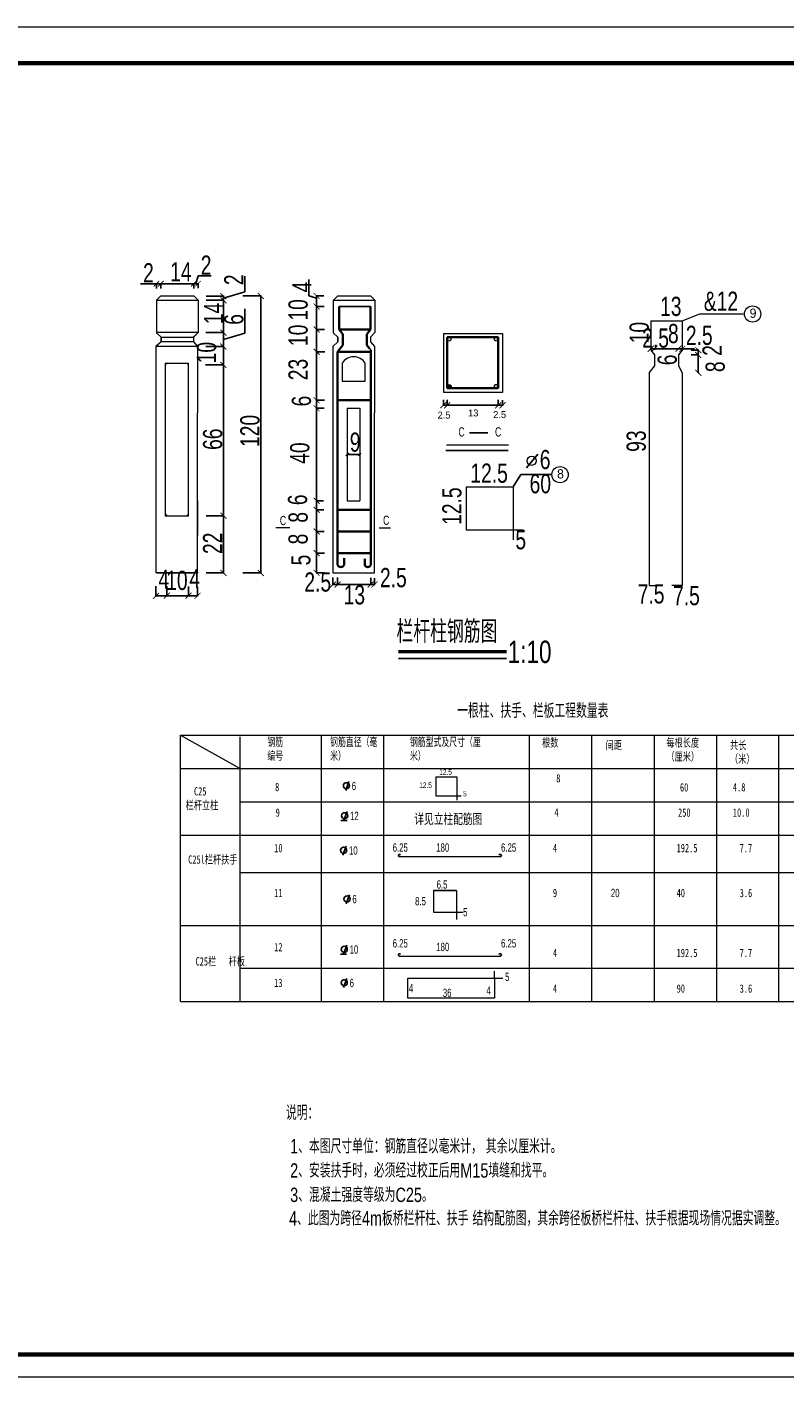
# Model space of a CAD drawing. Header units: inches. Extents: x 458935 to 468251, y 259207 to 260536.
# Tile 9 of 16: x 463485 to 464076, y 259207 to 260262. Entities that reach past the tile are written whole.
import ezdxf

# ---------------------------------------------------------------- set-up
doc = ezdxf.new("R2010")
doc.units = ezdxf.units.IN
doc.header["$MEASUREMENT"] = 0
doc.layers.get('0').update_dxf_attribs({"lineweight": 15})
doc.layers.add('BM1', color=7, linetype='Continuous', lineweight=15)
doc.layers.add('细实线', color=4, linetype='Continuous', lineweight=25)
doc.layers.add('LOCKUP', color=7, linetype='Continuous')
doc.layers.add('PUB_TEXT', color=7, linetype='Continuous')
doc.styles.add('HZTXT', font='hztxt_e.shx', dxfattribs={"width": 0.75, "bigfont": 'hztxt.shx'})
doc.styles.get("Standard").update_dxf_attribs({"font": 'hztxt_e.shx', "width": 0.7, "bigfont": 'hztxt.shx'})
doc.styles.add('样式 1', font='hztxt_e.shx', dxfattribs={"bigfont": 'hztxt.shx'})

# ---------------------------------------------------------------- blocks, each defined once
blk = doc.blocks.new('_ArchTick')
at = {"color": 0, "linetype": 'ByBlock', "const_width": 0.15}
blk.add_lwpolyline([(-0.5, -0.5), (0.5, 0.5)], dxfattribs=at)
blk = doc.blocks.new('123123')
at = {"layer": 'BM1', "linetype": 'Continuous'}
for p, q in [((0, 3000.3), (-4242.8, 3000.3)), ((-4242.8, 0), (0, 0))]:
    blk.add_line(p, q, dxfattribs=at)
at = {"layer": 'BM1', "color": 0, "linetype": 'Continuous', "const_width": 10}
blk.add_lwpolyline([(-4075, 50), (-4075, 2920), (-50, 2920), (-50, 50)], close=True, dxfattribs=at)
blk = doc.blocks.new('k')
at = {"layer": 'LOCKUP', "xscale": 0.9939999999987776, "yscale": 0.9940000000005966, "zscale": 0.9939999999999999}
blk.add_blockref('123123', (4217.4, 0), dxfattribs=at)

msp = doc.modelspace()

# ---------------------------------------------------------------- hatches: boundary and pattern name
at = {"lineweight": -3}
h = msp.add_hatch(color=256, dxfattribs=at)
h.paths.add_polyline_path([(463815.54, 260018.13, 0.85099036), (463812.646, 260018.599), (463812.646, 260017.661, 0.85099036)])
h.paths.add_polyline_path([(463852.362, 260018.12, 1), (463849.392, 260018.12, 1)])
h.paths.add_polyline_path([(463849.351, 259981.314, 1), (463852.321, 259981.314, 1)])
msp.add_hatch(color=256, dxfattribs=at).paths.add_polyline_path([(463812.743, 259981.176, 1), (463815.714, 259981.176, 1)])

# ---------------------------------------------------------------- linework, layer by layer
for p, q in [((463585.616, 260061.429), (463573.126, 260061.429)), ((463585.616, 260057.534), (463585.616, 260061.88)), ((463589.05, 260061.429), (463585.616, 260061.429)), ((463589.05, 260057.534), (463589.05, 260061.88)), ((463589.05, 260057.534), (463589.05, 260061.88)), ((463589.05, 260061.429), (463614.804, 260061.429)), ((463614.804, 260057.76), (463614.804, 260061.88)), ((463614.804, 260057.76), (463614.804, 260061.88)), ((463614.804, 260061.429), (463618.106, 260061.429)), ((463616.455, 260061.429), (463618.272, 260067.483)), ((463618.106, 260057.986), (463618.106, 260061.88)), ((463618.272, 260067.483), (463628.216, 260067.483)), ((463654.529, 260055.026), (463654.529, 260067.27)), ((463704.646, 260051.938), (463704.646, 260064.772)), ((463624.457, 260051.662), (463638.396, 260051.662)), ((463637.945, 260050.051), (463654.529, 260055.026)), ((463637.945, 260048.439), (463637.945, 260051.662)), ((463652.947, 260051.804), (463667.499, 260051.804)), ((463667.048, 260051.804), (463667.048, 259835.448)), ((463710.7, 260050.122), (463704.646, 260051.938)), ((463716.324, 260051.804), (463710.249, 260051.804)), ((463710.7, 260048.439), (463710.7, 260051.804)), ((463624.521, 260048.439), (463638.396, 260048.439)), ((463624.521, 260048.439), (463638.396, 260048.439)), ((463637.945, 260023.169), (463637.945, 260048.439)), ((463654.529, 260022.737), (463654.529, 260041.764)), ((463716.549, 260043.498), (463710.249, 260043.498)), ((463710.7, 260025.61), (463710.7, 260048.439)), ((463728.202, 260043.498), (463752.865, 260043.498)), ((463624.296, 260023.169), (463638.396, 260023.169)), ((463624.296, 260023.169), (463638.396, 260023.169)), ((463637.945, 260012.354), (463637.945, 260023.169)), ((463637.945, 260017.762), (463654.529, 260022.737)), ((463716.775, 260025.61), (463710.249, 260025.61)), ((463716.775, 260025.61), (463710.249, 260025.61)), ((463710.7, 260008.141), (463710.7, 260025.61)), ((463624.07, 260012.354), (463638.396, 260012.354)), ((463624.07, 260012.354), (463638.396, 260012.354)), ((463637.945, 259998.025), (463637.945, 260012.354)), ((463717.001, 260008.141), (463710.249, 260008.141)), ((463717.001, 260008.141), (463710.249, 260008.141)), ((463710.7, 259970.311), (463710.7, 260008.141)), ((463971.496, 260009.683), (463971.496, 260011.095)), ((463971.496, 260010.643), (463974.527, 260010.643)), ((463974.527, 260009.683), (463974.527, 260011.095)), ((463974.527, 260009.683), (463974.527, 260011.095)), ((463974.527, 260010.643), (464005.578, 260010.643)), ((463974.527, 260010.643), (463993.129, 260010.643)), ((463993.129, 260010.869), (463993.129, 260011.095)), ((463993.129, 260010.869), (463993.129, 260011.095)), ((463993.129, 260010.643), (463996.16, 260010.643)), ((463996.16, 260010.869), (463996.16, 260011.095)), ((464003.068, 260009.458), (464009.072, 260009.458)), ((464008.621, 260009.458), (464008.621, 260005.731)), ((463623.844, 259998.025), (463638.396, 259998.025)), ((463623.844, 259998.025), (463638.396, 259998.025)), ((463637.945, 259880.146), (463637.945, 259998.025)), ((463710.7, 259970.311), (463710.7, 260001.026)), ((464003.068, 260005.731), (464009.072, 260005.731)), ((464003.068, 260005.731), (464009.072, 260005.731)), ((464008.621, 260005.731), (464008.621, 259991.786)), ((464008.621, 259991.786), (464009.072, 259991.786)), ((463716.901, 259970.311), (463710.249, 259970.311)), ((463716.901, 259970.311), (463710.249, 259970.311)), ((463716.675, 259970.311), (463710.249, 259970.311)), ((463710.7, 259884.691), (463710.7, 259970.311)), ((463710.7, 259964.066), (463710.7, 259970.311)), ((463809.607, 259970.729), (463809.607, 259965.989)), ((463809.607, 259966.44), (463812.646, 259966.44)), ((463812.646, 259970.729), (463812.646, 259965.989)), ((463812.646, 259970.729), (463812.646, 259965.989)), ((463812.646, 259966.44), (463846.369, 259966.44)), ((463812.646, 259966.44), (463852.395, 259966.44)), ((463852.395, 259970.729), (463852.395, 259965.989)), ((463852.395, 259970.729), (463852.395, 259965.989)), ((463852.395, 259966.44), (463855.884, 259966.44)), ((463855.884, 259970.503), (463855.884, 259965.989)), ((463716.675, 259964.066), (463710.249, 259964.066)), ((463829.963, 259944.97), (463844.251, 259944.97)), ((463710.7, 259891.866), (463710.7, 259931.606)), ((463735.454, 259929.274), (463733.719, 259926.789)), ((463734.541, 259927.966), (463744.328, 259927.966)), ((463745.25, 259929.004), (463743.359, 259926.844)), ((463811.602, 259931.115), (463860.147, 259931.115)), ((463864.176, 259902.619), (463870.165, 259912.256)), ((463870.165, 259912.256), (463894.352, 259912.256)), ((463710.7, 259850.86), (463710.7, 259893.609)), ((463716.127, 259891.866), (463710.249, 259891.866)), ((463716.353, 259884.691), (463710.249, 259884.691)), ((463716.353, 259884.691), (463710.249, 259884.691)), ((463716.127, 259884.691), (463710.249, 259884.691)), ((463710.7, 259884.691), (463710.7, 259891.866)), ((463710.7, 259867.776), (463710.7, 259884.691)), ((463624.515, 259880.146), (463638.396, 259880.146)), ((463624.515, 259880.146), (463638.396, 259880.146)), ((463637.945, 259835.448), (463637.945, 259880.146)), ((463716.578, 259867.776), (463710.249, 259867.776)), ((463716.578, 259867.776), (463710.249, 259867.776)), ((463710.7, 259850.86), (463710.7, 259867.776)), ((463716.804, 259850.86), (463710.249, 259850.86)), ((463716.804, 259850.86), (463710.249, 259850.86)), ((463710.7, 259835.448), (463710.7, 259850.86)), ((463624.515, 259835.448), (463638.396, 259835.448)), ((463652.947, 259835.448), (463667.499, 259835.448)), ((463716.804, 259835.448), (463710.249, 259835.448)), ((463723.324, 259831.899), (463723.324, 259825.953)), ((463727.037, 259831.899), (463727.037, 259825.953)), ((463727.037, 259831.899), (463727.037, 259825.953)), ((463752.884, 259831.673), (463752.884, 259825.953)), ((463752.884, 259831.673), (463752.884, 259825.953)), ((463755.814, 259831.448), (463755.814, 259825.953)), ((463585.262, 259825.163), (463585.262, 259817.243)), ((463593.773, 259825.163), (463593.773, 259817.243)), ((463593.773, 259825.163), (463593.773, 259817.243)), ((463610.564, 259824.937), (463610.564, 259817.243)), ((463610.564, 259824.937), (463610.564, 259817.243)), ((463617.752, 259824.711), (463617.752, 259817.243)), ((463723.324, 259826.404), (463727.037, 259826.404)), ((463727.037, 259826.404), (463752.884, 259826.404)), ((463752.884, 259826.404), (463755.814, 259826.404)), ((463585.262, 259817.694), (463593.773, 259817.694)), ((463593.773, 259817.694), (463610.564, 259817.694)), ((463610.564, 259817.694), (463617.752, 259817.694)), ((463774.704, 259768.641), (463858.846, 259768.641)), ((463735.861, 259672.535), (463733.375, 259665.451)), ((463729.623, 259642.042), (463734.391, 259642.042)), ((463734.493, 259649.126), (463732.007, 259642.042)), ((463733.678, 259622.138), (463731.191, 259615.054)), ((463775.03, 259615.611), (463776.14, 259615.611)), ((463854.071, 259615.682), (463852.979, 259615.682)), ((463736.343, 259584.179), (463733.856, 259577.095)), ((463734.213, 259544.791), (463731.726, 259537.707)), ((463729.342, 259537.707), (463734.11, 259537.707)), ((463775.03, 259537.984), (463776.191, 259537.984)), ((463854.071, 259538.055), (463852.979, 259538.055)), ((463734.213, 259518.683), (463731.726, 259511.599))]:
    msp.add_line(p, q, dxfattribs=at)
for p, q in [((463589.05, 260051.804), (463585.684, 260048.439)), ((463589.05, 260051.804), (463585.684, 260048.439)), ((463587.489, 260050.243), (463585.684, 260048.439)), ((463587.489, 260050.243), (463585.684, 260048.439)), ((463589.05, 260051.804), (463589.05, 260051.804)), ((463589.05, 260051.804), (463614.804, 260051.804)), ((463589.05, 260051.804), (463614.804, 260051.804)), ((463589.05, 260051.804), (463589.05, 260051.804)), ((463614.804, 260051.804), (463618.106, 260048.439)), ((463614.804, 260051.804), (463618.106, 260048.439)), ((463585.616, 260048.439), (463618.106, 260048.439)), ((463585.616, 260048.439), (463585.616, 260023.169)), ((463585.616, 260048.439), (463585.616, 260023.169)), ((463585.616, 260048.439), (463618.106, 260048.439)), ((463618.106, 260048.439), (463618.106, 260023.169)), ((463618.106, 260048.439), (463618.106, 260023.169)), ((463971.496, 260032.287), (463971.496, 260009.458)), ((463971.496, 260032.287), (463996.16, 260032.287)), ((463996.16, 260032.287), (464009.836, 260037.75)), ((463996.16, 260032.287), (463996.16, 260009.458)), ((464009.836, 260037.75), (464043.664, 260037.75)), ((463618.106, 260023.169), (463585.616, 260023.169)), ((463585.616, 260023.169), (463585.641, 260023.145)), ((463585.616, 260023.169), (463585.641, 260023.145)), ((463618.106, 260023.169), (463585.616, 260023.169)), ((463589.294, 260019.559), (463585.641, 260023.145)), ((463589.294, 260019.559), (463589.294, 260015.964)), ((463589.294, 260015.964), (463589.294, 260019.559)), ((463589.294, 260019.559), (463614.564, 260019.559)), ((463589.294, 260019.559), (463614.564, 260019.559)), ((463589.294, 260015.964), (463589.294, 260019.559)), ((463589.294, 260019.559), (463589.294, 260015.964)), ((463614.564, 260019.559), (463618.106, 260023.169)), ((463614.564, 260019.559), (463618.106, 260023.169)), ((463616.29, 260021.317), (463614.564, 260019.559)), ((463616.29, 260021.317), (463614.564, 260019.559)), ((463614.564, 260019.559), (463614.564, 260015.964)), ((463614.564, 260019.559), (463614.564, 260015.964)), ((463723.678, 260023.169), (463723.702, 260023.145)), ((463723.678, 260023.169), (463723.702, 260023.145)), ((463727.356, 260019.559), (463727.356, 260015.964)), ((463727.356, 260015.964), (463727.356, 260019.559)), ((463727.356, 260015.964), (463727.356, 260019.559)), ((463589.294, 260015.964), (463585.262, 260012.354)), ((463589.294, 260015.964), (463585.262, 260012.354)), ((463617.752, 260012.354), (463585.262, 260012.354)), ((463617.752, 260012.354), (463585.262, 260012.354)), ((463585.262, 260012.354), (463585.262, 259835.448)), ((463614.564, 260015.964), (463589.294, 260015.964)), ((463614.564, 260015.964), (463589.294, 260015.964)), ((463614.564, 260015.964), (463617.752, 260012.354)), ((463614.564, 260015.964), (463617.752, 260012.354)), ((463617.752, 260012.354), (463617.752, 259960.639)), ((463617.752, 260012.354), (463617.752, 259960.639)), ((463617.752, 260009.191), (463617.752, 260005.581)), ((463617.752, 260009.191), (463617.752, 260005.581)), ((463751.933, 260010.82), (463752.884, 260009.606)), ((463971.496, 260009.458), (463974.527, 260005.731)), ((463996.16, 260009.458), (463993.129, 260005.731)), ((463592.514, 259999.276), (463592.514, 259880.146)), ((463592.514, 259999.276), (463610.564, 259999.276)), ((463592.514, 259999.276), (463610.564, 259999.276)), ((463592.514, 259999.276), (463592.514, 259880.146)), ((463593.862, 259999.276), (463592.514, 259998.025)), ((463609.216, 259999.276), (463610.564, 259998.025)), ((463610.564, 259880.146), (463610.564, 259999.276)), ((463610.564, 259880.146), (463610.564, 259999.276)), ((463730.575, 259999.276), (463730.575, 259985.197)), ((463730.575, 259999.276), (463730.575, 259985.197)), ((463748.625, 259985.197), (463748.625, 259999.276)), ((463748.625, 259985.197), (463748.625, 259999.276)), ((463974.527, 259997.346), (463970.331, 259991.989)), ((463974.527, 260005.731), (463974.527, 259997.346)), ((463993.129, 260005.731), (463993.129, 259997.346)), ((463993.129, 259997.346), (463996.178, 259991.786)), ((463617.752, 259991.141), (463617.752, 259964.066)), ((463617.752, 259991.141), (463617.752, 259964.066)), ((463970.331, 259991.989), (463970.331, 259825.752)), ((463996.178, 259991.786), (463996.178, 259825.752)), ((463730.575, 259985.197), (463748.625, 259985.197)), ((463617.752, 259835.448), (463617.752, 259960.639)), ((463617.752, 259835.448), (463617.752, 259960.639)), ((463734.541, 259964.066), (463744.328, 259964.066)), ((463734.541, 259964.066), (463734.541, 259891.866)), ((463744.328, 259964.066), (463744.328, 259891.866)), ((463812.15, 259935.476), (463860.568, 259935.476)), ((463734.541, 259927.966), (463735.454, 259929.274)), ((463827.544, 259902.619), (463864.176, 259902.619)), ((463827.544, 259902.619), (463827.544, 259869.048)), ((463864.176, 259902.619), (463864.176, 259866.851)), ((463592.514, 259881.755), (463593.773, 259880.146)), ((463610.564, 259881.672), (463609.26, 259880.146)), ((463617.752, 259891.866), (463617.752, 259864.791)), ((463617.752, 259891.866), (463617.752, 259864.791)), ((463734.541, 259891.866), (463744.328, 259891.866)), ((463592.514, 259880.146), (463610.564, 259880.146)), ((463592.514, 259880.146), (463610.564, 259880.146)), ((463678.806, 259870.964), (463689.647, 259870.964)), ((463759.481, 259870.815), (463768.4, 259870.815)), ((463827.544, 259869.048), (463870.763, 259869.048)), ((463864.176, 259866.851), (463864.176, 259863.712)), ((463864.176, 259863.712), (463864.176, 259861.267)), ((463870.763, 259869.048), (463872.08, 259869.048)), ((463618.174, 259835.448), (463585.684, 259835.448)), ((463585.684, 259835.448), (463617.752, 259835.448)), ((463585.684, 259835.448), (463617.752, 259835.448)), ((463618.174, 259835.448), (463585.684, 259835.448)), ((463970.331, 259825.752), (463978.549, 259825.752)), ((463996.178, 259825.752), (463987.96, 259825.752)), ((463604.431, 259708.705), (464222.342, 259708.705)), ((463604.431, 259708.705), (463650.975, 259682.713)), ((463604.431, 259500.769), (463604.431, 259708.705)), ((463650.975, 259500.769), (463650.975, 259707.377)), ((463714.477, 259500.769), (463714.477, 259708.705)), ((463763.212, 259500.769), (463763.212, 259708.705)), ((463876.927, 259500.769), (463876.927, 259708.705)), ((463925.662, 259500.769), (463925.662, 259708.705)), ((463974.397, 259500.769), (463974.397, 259708.705)), ((464023.132, 259500.769), (464023.132, 259708.705)), ((464071.165, 259708.705), (464071.165, 259500.769)), ((463604.431, 259682.713), (464222.342, 259682.713)), ((463803.808, 259676.289), (463820.089, 259676.289)), ((463803.808, 259676.289), (463803.808, 259661.369)), ((463820.089, 259676.289), (463820.089, 259660.392)), ((463803.808, 259661.369), (463823.016, 259661.369)), ((463820.089, 259660.392), (463820.089, 259658.997)), ((463823.016, 259661.369), (463823.602, 259661.369)), ((463650.975, 259656.721), (464173.607, 259656.721)), ((463820.089, 259658.997), (463820.089, 259657.91)), ((463604.431, 259630.729), (464222.342, 259630.729)), ((463775.03, 259613.913), (463854.071, 259613.913)), ((463650.975, 259601.446), (464173.607, 259601.446)), ((463801.912, 259587.428), (463819.785, 259587.428)), ((463819.785, 259587.428), (463801.912, 259587.428)), ((463801.912, 259587.428), (463801.912, 259570.651)), ((463819.785, 259587.428), (463819.785, 259564.699)), ((463801.912, 259570.651), (463824.97, 259570.651)), ((463604.431, 259560.153), (464222.342, 259560.153)), ((463775.03, 259536.287), (463854.071, 259536.287)), ((463650.975, 259526.761), (464173.607, 259526.761)), ((463849.481, 259519.024), (463849.481, 259524.396)), ((463781.787, 259519.024), (463849.481, 259519.024)), ((463781.787, 259503.313), (463781.787, 259519.024)), ((463849.481, 259519.024), (463849.481, 259503.313)), ((463849.481, 259519.024), (463853.763, 259519.024)), ((463853.763, 259519.024), (463856.096, 259519.024)), ((463849.481, 259503.313), (463781.787, 259503.313)), ((463604.431, 259500.769), (464222.342, 259500.769))]:
    msp.add_line(p, q)
at = {"lineweight": 20}
for p, q in [((463727.111, 260051.804), (463723.746, 260048.439)), ((463727.111, 260051.804), (463723.746, 260048.439)), ((463725.55, 260050.243), (463723.746, 260048.439)), ((463725.55, 260050.243), (463723.746, 260048.439)), ((463727.111, 260051.804), (463727.111, 260051.804)), ((463727.111, 260051.804), (463752.865, 260051.804)), ((463727.111, 260051.804), (463752.865, 260051.804)), ((463727.111, 260051.804), (463727.111, 260051.804)), ((463752.865, 260051.804), (463756.168, 260048.439)), ((463752.865, 260051.804), (463756.168, 260048.439)), ((463723.678, 260048.439), (463723.678, 260023.169)), ((463723.746, 260048.439), (463756.168, 260048.439)), ((463756.168, 260048.439), (463756.168, 260023.169)), ((463727.356, 260019.559), (463723.702, 260023.145)), ((463727.356, 260019.559), (463727.356, 260015.964)), ((463752.626, 260019.559), (463756.168, 260023.169)), ((463752.626, 260019.559), (463756.168, 260023.169)), ((463754.351, 260021.317), (463752.626, 260019.559)), ((463754.351, 260021.317), (463752.626, 260019.559)), ((463752.626, 260019.559), (463752.626, 260015.964)), ((463752.626, 260019.559), (463752.626, 260015.964)), ((463809.607, 260022.598), (463855.884, 260022.598)), ((463809.607, 260022.598), (463809.607, 259976.325)), ((463855.884, 260022.598), (463855.884, 259976.325)), ((463727.356, 260015.964), (463723.324, 260012.354)), ((463727.356, 260015.964), (463723.324, 260012.354)), ((463723.324, 260012.354), (463723.324, 259835.448)), ((463752.626, 260015.964), (463755.814, 260012.354)), ((463752.626, 260015.964), (463755.814, 260012.354)), ((463755.814, 260012.354), (463755.814, 259960.639)), ((463755.814, 260009.191), (463755.814, 260005.581)), ((463755.814, 260009.191), (463755.814, 260005.581)), ((463855.884, 259976.325), (463809.607, 259976.325)), ((463755.814, 259835.448), (463755.814, 259960.639)), ((463723.324, 259835.448), (463755.814, 259835.448))]:
    msp.add_line(p, q, dxfattribs=at)
at = {"lineweight": 35}
for p, q in [((463728.202, 260043.498), (463728.202, 260025.61)), ((463752.865, 260043.498), (463752.865, 260025.61)), ((463728.202, 260025.61), (463731.232, 260021.883)), ((463728.202, 260025.61), (463752.865, 260025.61)), ((463731.232, 260021.883), (463731.232, 260013.498)), ((463749.835, 260021.883), (463752.865, 260025.61)), ((463749.835, 260021.883), (463749.835, 260013.498)), ((463812.646, 260019.696), (463852.395, 260019.696)), ((463812.646, 259979.688), (463812.646, 260019.696)), ((463852.395, 260019.696), (463852.395, 259979.688)), ((463731.232, 260013.498), (463727.037, 260008.141)), ((463727.037, 260008.141), (463727.037, 259841.904)), ((463727.037, 260008.141), (463752.409, 260008.141)), ((463749.835, 260013.498), (463751.933, 260010.82)), ((463752.884, 260009.606), (463752.884, 259841.904)), ((463852.395, 259979.688), (463812.646, 259979.688)), ((463727.037, 259970.448), (463752.884, 259970.448)), ((463727.037, 259884.691), (463752.884, 259884.691)), ((463727.037, 259867.776), (463752.884, 259867.776)), ((463727.037, 259850.86), (463752.884, 259850.86)), ((463732.11, 259841.904), (463732.11, 259846.919)), ((463748.33, 259841.904), (463748.33, 259846.407))]:
    msp.add_line(p, q, dxfattribs=at)
at = {"lineweight": 50}
msp.add_line((463774.704, 259774.074), (463858.846, 259774.074), dxfattribs=at)
for centre, radius in [((464051.056, 260037.75), 6.369), ((463814.055, 260018.13), 1.485), ((463850.877, 260018.12), 1.485), ((463814.229, 259981.176), 1.485), ((463850.836, 259981.314), 1.485), ((463878.565, 259923.09), 3.572), ((463900.72, 259912.256), 6.369)]:
    msp.add_circle(centre, radius)
at = {"lineweight": -3}
for centre in [(463733.925, 259669.237), (463732.557, 259645.828), (463731.741, 259618.84), (463734.407, 259580.881), (463732.276, 259541.493), (463732.276, 259515.385)]:
    msp.add_circle(centre, 2.372, dxfattribs=at)
msp.add_arc((463739.6, 259993.707), 10.605, 31.676112, 148.323888)
at = {"lineweight": 35}
for centre, radius, start, end in [((463729.574, 259842.772), 2.681, 198.886019, 341.113981), ((463750.607, 259842.306), 2.312, 190.01942, 349.98058)]:
    msp.add_arc(centre, radius, start, end, dxfattribs=at)
at = {"lineweight": -3}
for centre, radius, start, end in [((463775.51, 259614.762), 0.975, 119.498315, 240.501685), ((463854.103, 259614.798), 0.885, 267.967321, 92.032679), ((463775.51, 259537.135), 0.975, 119.498315, 240.501685), ((463854.103, 259537.171), 0.885, 267.967321, 92.032679)]:
    msp.add_arc(centre, radius, start, end, dxfattribs=at)
at = {"layer": 'PUB_TEXT'}
msp.add_line((463883.502, 259928.28), (463874.557, 259917.572), dxfattribs=at)

# ---------------------------------------------------------------- block references
at = {"lineweight": -3}
for p, xscale, yscale, zscale, rotation in [((463585.616, 260061.429), 4.331999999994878, 4.331999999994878, 4.332, 180), ((463589.05, 260061.429), 4.331999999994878, 4.331999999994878, 4.332, 180), ((463614.804, 260061.429), 4.331999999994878, 4.331999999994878, 4.332, 180), ((463637.945, 260051.662), 4.692999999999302, 4.692999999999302, 4.693000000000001, 90), ((463637.945, 260048.439), 4.692999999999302, 4.692999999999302, 4.693000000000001, 90), ((463637.945, 260048.439), 4.692999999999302, 4.692999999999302, 4.693000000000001, 270), ((463667.048, 260051.804), 4.692999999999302, 4.692999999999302, 4.693000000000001, 90), ((463710.7, 260051.804), 4.692999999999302, 4.692999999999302, 4.693000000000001, 90), ((463710.7, 260043.498), 4.692999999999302, 4.692999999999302, 4.693000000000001, 270), ((463637.945, 260023.169), 4.692999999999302, 4.692999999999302, 4.693000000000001, 90), ((463637.945, 260023.169), 4.692999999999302, 4.692999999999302, 4.693000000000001, 270), ((463710.7, 260025.61), 4.692999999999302, 4.692999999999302, 4.693000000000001, 90), ((463710.7, 260025.61), 4.692999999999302, 4.692999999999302, 4.693000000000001, 270), ((463637.945, 260012.354), 4.692999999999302, 4.692999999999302, 4.693000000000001, 90), ((463637.945, 260012.354), 4.692999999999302, 4.692999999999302, 4.693000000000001, 270), ((463710.7, 260008.141), 4.692999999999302, 4.692999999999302, 4.693000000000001, 90), ((463710.7, 260008.141), 4.692999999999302, 4.692999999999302, 4.693000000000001, 270), ((463971.496, 260010.643), 4.692999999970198, 4.692999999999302, 4.693000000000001, 180), ((463974.527, 260010.643), 4.692999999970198, 4.692999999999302, 4.693000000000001, 180), ((463993.129, 260010.643), 4.692999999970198, 4.692999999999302, 4.693000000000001, 180), ((464008.621, 260009.458), 4.692999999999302, 4.692999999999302, 4.693000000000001, 90), ((464008.621, 260005.731), 4.692999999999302, 4.692999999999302, 4.693000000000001, 270), ((464008.621, 260005.731), 4.692999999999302, 4.692999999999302, 4.693000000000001, 90), ((463637.945, 259998.025), 4.692999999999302, 4.692999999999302, 4.693000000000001, 90), ((463637.945, 259998.025), 4.692999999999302, 4.692999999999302, 4.693000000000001, 270), ((464008.621, 259991.786), 4.692999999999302, 4.692999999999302, 4.693000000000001, 270), ((463710.7, 259970.311), 4.692999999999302, 4.692999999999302, 4.693000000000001, 90), ((463710.7, 259970.311), 4.692999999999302, 4.692999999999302, 4.693000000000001, 270), ((463710.7, 259970.311), 4.692999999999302, 4.692999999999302, 4.693000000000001, 90), ((463710.7, 259964.066), 4.692999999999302, 4.692999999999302, 4.693000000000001, 270), ((463809.607, 259966.44), 4.692999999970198, 4.692999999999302, 4.693000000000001, 180), ((463812.646, 259966.44), 4.692999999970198, 4.692999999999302, 4.693000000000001, 180), ((463852.395, 259966.44), 4.692999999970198, 4.692999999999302, 4.693000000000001, 180), ((463710.7, 259891.866), 4.692999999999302, 4.692999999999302, 4.693000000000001, 90), ((463637.945, 259880.146), 4.692999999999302, 4.692999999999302, 4.693000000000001, 90), ((463637.945, 259880.146), 4.692999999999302, 4.692999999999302, 4.693000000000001, 270), ((463710.7, 259884.691), 4.692999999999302, 4.692999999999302, 4.693000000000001, 90), ((463710.7, 259884.691), 4.692999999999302, 4.692999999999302, 4.693000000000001, 270), ((463710.7, 259884.691), 4.692999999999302, 4.692999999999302, 4.693000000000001, 270), ((463710.7, 259867.776), 4.692999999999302, 4.692999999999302, 4.693000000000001, 90), ((463710.7, 259867.776), 4.692999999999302, 4.692999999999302, 4.693000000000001, 270), ((463710.7, 259850.86), 4.692999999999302, 4.692999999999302, 4.693000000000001, 90), ((463710.7, 259850.86), 4.692999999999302, 4.692999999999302, 4.693000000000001, 270), ((463637.945, 259835.448), 4.692999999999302, 4.692999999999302, 4.693000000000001, 270), ((463667.048, 259835.448), 4.692999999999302, 4.692999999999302, 4.693000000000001, 270), ((463710.7, 259835.448), 4.692999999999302, 4.692999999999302, 4.693000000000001, 270), ((463723.324, 259826.404), 4.692999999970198, 4.692999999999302, 4.693000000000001, 180), ((463727.037, 259826.404), 4.692999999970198, 4.692999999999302, 4.693000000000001, 180), ((463752.884, 259826.404), 4.692999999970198, 4.692999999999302, 4.693000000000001, 180), ((463585.262, 259817.694), 4.692999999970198, 4.692999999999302, 4.693000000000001, 180), ((463593.773, 259817.694), 4.692999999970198, 4.692999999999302, 4.693000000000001, 180), ((463610.564, 259817.694), 4.692999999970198, 4.692999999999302, 4.693000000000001, 180)]:
    msp.add_blockref('_ArchTick', p, dxfattribs=dict(at, xscale=xscale, yscale=yscale, zscale=zscale, rotation=rotation))
for p, xscale, yscale, zscale in [((463589.05, 260061.429), 4.331999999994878, 4.331999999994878, 4.332), ((463614.804, 260061.429), 4.331999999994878, 4.331999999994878, 4.332), ((463618.106, 260061.429), 4.331999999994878, 4.331999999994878, 4.332), ((463974.527, 260010.643), 4.692999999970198, 4.692999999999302, 4.693000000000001), ((463993.129, 260010.643), 4.692999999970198, 4.692999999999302, 4.693000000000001), ((463996.16, 260010.643), 4.692999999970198, 4.692999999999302, 4.693000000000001), ((463812.646, 259966.44), 4.692999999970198, 4.692999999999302, 4.693000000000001), ((463852.395, 259966.44), 4.692999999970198, 4.692999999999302, 4.693000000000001), ((463855.884, 259966.44), 4.692999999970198, 4.692999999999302, 4.693000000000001), ((463727.037, 259826.404), 4.692999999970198, 4.692999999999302, 4.693000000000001), ((463752.884, 259826.404), 4.692999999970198, 4.692999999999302, 4.693000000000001), ((463755.814, 259826.404), 4.692999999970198, 4.692999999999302, 4.693000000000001), ((463593.773, 259817.694), 4.692999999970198, 4.692999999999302, 4.693000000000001), ((463610.564, 259817.694), 4.692999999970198, 4.692999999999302, 4.693000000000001), ((463617.752, 259817.694), 4.692999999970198, 4.692999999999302, 4.693000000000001)]:
    msp.add_blockref('_ArchTick', p, dxfattribs=dict(at, xscale=xscale, yscale=yscale, zscale=zscale))
at = {"layer": '细实线', "xscale": 0.3535714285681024, "yscale": 0.3535714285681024, "zscale": 0.3535714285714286}
msp.add_blockref('k', (463395.99, 259207.455), dxfattribs=at)

# ---------------------------------------------------------------- texts
for s, height, p in [('9', 7.22, (464048.715, 260034.779)), ('2.5', 5.415, (463805.104, 259956.067)), ('13', 5.415, (463828.911, 259957.732)), ('2.5', 5.415, (463848.547, 259956.47)), ('8', 7.22, (463898.379, 259909.285))]:
    msp.add_text(s, height=height).set_placement(p)
at = {"style": '样式 1', "width": 0.75}
for s, p in [('一根柱、扶手、栏板工程数量表', (463820.396, 259722.219)), ('说明：', (463686.657, 259408.2)), ('    1、本图尺寸单位：钢筋直径以毫米计， 其余以厘米计。', (463677.461, 259382.055)), ('    2、安装扶手时，必须经过校正后用M15填缝和找平。', (463677.461, 259363.162)), ('    3、混凝土强度等级为C25。', (463677.461, 259344.109)), ('    4、此图为跨径4m板桥栏杆柱、扶手 结构配筋图，其余跨径板桥栏杆柱、扶手根据现场情况据实调整。', (463676.606, 259325.763))]:
    msp.add_text(s, height=11.25, dxfattribs=at).set_placement(p)
at = {"lineweight": -3, "attachment_point": 1}
for s, insert, char_height, width in [('C', (463821.401, 259949.285), 7.22, 5.73313), ('C', (463849.942, 259949.285), 7.22, 5.73313), ('6', (463738.104, 259672.344), 6.498, 23.13489), ('12', (463736.736, 259648.935), 6.498, 23.13489), ('详见立柱配筋图', (463786.959, 259647.584), 9.025, 51.08554), ('10', (463735.92, 259621.947), 6.498, 23.13489), ('6', (463738.585, 259583.988), 6.498, 23.13489), ('10', (463736.455, 259544.601), 6.498, 23.13489), ('6', (463736.455, 259518.492), 6.498, 23.13489)]:
    msp.add_mtext(s, dxfattribs=dict(at, insert=insert, char_height=char_height, width=width))
at = {"attachment_point": 1}
for s, insert, char_height, width in [('C', (463681.97, 259880.043), 7.22, 5.73313), ('C', (463762.55, 259880.274), 7.22, 5.73313), ('钢筋{\\fￋￎￌ￥|b0|i0|c134|p2;\\P}编号', (463672.216, 259706.162), 6.498, 37.87785), ('钢筋直径（毫米）', (463721.229, 259706.162), 6.498, 37.87785), ('钢筋型式及尺寸（厘米）', (463783.52, 259706.162), 6.498, 59.72394), ('{\\fￋￎￌ￥|b0|i0|c134|p2;根数}', (463886.688, 259706.162), 6.498, 37.87785), ('{\\fￋￎￌ￥|b0|i0|c134|p2;间距}', (463936.326, 259704.217), 6.498, 37.87785), ('{\\fￋￎￌ￥|b0|i0|c134|p2;每根长度（厘米）}', (463983.79, 259706.162), 6.498, 37.87785), ('{\\fￋￎￌ￥|b0|i0|c134|p2;共长     （米）}', (464033.427, 259704.217), 6.498, 37.87785), ('12.5', (463806.445, 259682.095), 4.332, 23.13489), ('{\\fSimSun|b0|i0|c134|p2;8}', (463678.246, 259671.56), 6.498, 37.87785), ('12.5', (463790.776, 259671.891), 4.332, 23.13489), ('{\\fSimSun|b0|i0|c134|p2;8}', (463897.74, 259678.411), 6.498, 37.87785), ('{\\fSimSun|b0|i0|c134|p2;60}', (463994.344, 259671.288), 6.498, 37.87785), ('{\\fSimSun|b0|i0|c134|p2;4.8}', (464035.71, 259671.433), 6.498, 37.87785), ('{\\fSimSun|b0|i0|c134|p2;  C25\\P栏杆立柱}', (463608.441, 259668.175), 6.498, 37.87785), ('5', (463825.033, 259665.285), 4.332, 23.13489), ('{\\fSimSun|b0|i0|c134|p2;9}', (463678.663, 259651.586), 6.498, 37.87785), ('{\\fSimSun|b0|i0|c134|p2;4}', (463896.282, 259651.586), 6.498, 37.87785), ('{\\fSimSun|b0|i0|c134|p2;250}', (463992.885, 259651.586), 6.498, 37.87785), ('{\\fSimSun|b0|i0|c134|p2;10.0}', (464035.688, 259651.586), 6.498, 37.87785), ('{\\fSimSun|b0|i0|c134|p2;10}', (463677.544, 259623.835), 6.498, 37.87785), ('6.25', (463770.03, 259624.248), 6.498, 23.13489), ('180', (463804.057, 259624.248), 6.498, 23.13489), ('6.25', (463854.677, 259624.248), 6.498, 23.13489), ('{\\fSimSun|b0|i0|c134|p2;4}', (463895.162, 259623.835), 6.498, 37.87785), ('{\\fSimSun|b0|i0|c134|p2;192.5}', (463991.766, 259623.835), 6.498, 37.87785), ('{\\fSimSun|b0|i0|c134|p2;7.7}', (464040.987, 259623.835), 6.498, 37.87785), ('{\\fSimSun|b0|i0|c134|p2;C25l栏杆扶手}', (463610.408, 259614.893), 6.498, 37.87785), ('{\\fSimSun|b0|i0|c134|p2;11}', (463677.544, 259588.761), 6.498, 37.87785), ('6.5', (463804.385, 259595.403), 6.498, 23.13489), ('{\\fSimSun|b0|i0|c134|p2;9}', (463895.162, 259588.761), 6.498, 37.87785), ('{\\fￋￎￌ￥|b0|i0|c134|p2;20}', (463940.404, 259588.761), 6.498, 37.87785), ('{\\fSimSun|b0|i0|c134|p2;40}', (463991.766, 259588.761), 6.498, 37.87785), ('{\\fSimSun|b0|i0|c134|p2;3.6}', (464040.987, 259588.761), 6.498, 37.87785), ('8.5', (463787.541, 259582.374), 6.498, 23.13489), ('5', (463825.068, 259573.771), 6.498, 23.13489), ('{\\fSimSun|b0|i0|c134|p2;12}', (463677.544, 259546.455), 6.498, 37.87785), ('6.25', (463770.03, 259549.429), 6.498, 23.13489), ('180', (463804.057, 259546.622), 6.498, 23.13489), ('6.25', (463854.677, 259549.429), 6.498, 23.13489), ('{\\fSimSun|b0|i0|c134|p2;C25栏   杆板}', (463616.149, 259535.348), 6.498, 37.87785), ('{\\fSimSun|b0|i0|c134|p2;4}', (463895.162, 259541.951), 6.498, 37.87785), ('{\\fSimSun|b0|i0|c134|p2;192.5}', (463991.766, 259541.951), 6.498, 37.87785), ('{\\fSimSun|b0|i0|c134|p2;7.7}', (464040.987, 259541.951), 6.498, 37.87785), ('\\P5', (463857.782, 259534.104), 6.498, 23.13489), ('{\\fSimSun|b0|i0|c134|p2;13}', (463677.544, 259518.622), 6.498, 37.87785), ('4', (463782.659, 259514.351), 6.498, 23.13489), ('4', (463843.246, 259512.61), 6.498, 23.13489), ('{\\fSimSun|b0|i0|c134|p2;4}', (463895.162, 259514.118), 6.498, 37.87785), ('{\\fSimSun|b0|i0|c134|p2;90}', (463991.766, 259514.118), 6.498, 37.87785), ('{\\fSimSun|b0|i0|c134|p2;3.6}', (464040.987, 259514.118), 6.498, 37.87785), ('36', (463809.173, 259510.768), 6.498, 23.13489)]:
    msp.add_mtext(s, dxfattribs=dict(at, insert=insert, char_height=char_height, width=width))
at = {"layer": 'PUB_TEXT', "style": 'HZTXT', "width": 0.75}
for s, height, p in [('2', 15, (463620.192, 260068.461)), ('2', 15, (463575.161, 260062.406)), ('14', 15, (463596.282, 260063.187)), ('13', 15, (463978.808, 260036.208)), ('&12', 15, (464012.978, 260040.223)), ('8', 15, (463984.993, 260014.979)), ('2.5', 15, (463964.866, 260011.468)), ('2.5', 15, (463998.962, 260013.583)), ('9', 15, (463736.545, 259930.18)), ('6', 15, (463884.883, 259916.599)), ('12.5', 15, (463830.699, 259905.953)), ('60', 15, (463876.942, 259897.704)), ('5', 15, (463865.853, 259853.95)), ('2.5', 15, (463760.135, 259824.353)), ('4', 15, (463587.177, 259823.084)), ('10', 15, (463593.214, 259822.182)), ('4', 15, (463611.294, 259823.657)), ('2.5', 15, (463701.085, 259820.908)), ('13', 15, (463731.78, 259810.92)), ('7.5', 15, (463961.354, 259811.615)), ('7.5', 15, (463988.951, 259810.29)), ('栏杆柱钢筋图', 17.5, (463773.032, 259780.87)), ('1:10', 17.5, (463859.887, 259765.118))]:
    msp.add_text(s, height=height, dxfattribs=at).set_placement(p)
for s, p in [('2', (463653.551, 260060.259)), ('14', (463637.72, 260029.787)), ('10', (463703.668, 260032.561)), ('6', (463653.551, 260029.312)), ('10', (463703.668, 260012.725)), ('10', (463969.954, 260014.831)), ('10', (463632.144, 259999.206)), ('2', (464026.899, 260005.079)), ('23', (463703.668, 259985.988)), ('6', (463991.875, 259997.718)), ('8', (464029.329, 259992.359)), ('6', (463706.263, 259965.504)), ('120', (463666.07, 259933.849)), ('66', (463636.967, 259931.564)), ('93', (463967.682, 259930.049)), ('40', (463704.981, 259920.732)), ('6', (463703.263, 259888.412)), ('12.5', (463823.769, 259873.033)), ('8', (463703.668, 259874.735)), ('22', (463636.967, 259850.276)), ('8', (463703.668, 259857.772)), ('5', (463705.891, 259841.37))]:
    msp.add_text(s, height=15, rotation=90, dxfattribs=at).set_placement(p)
at = {"layer": 'PUB_TEXT', "insert": (463699.156, 260058.837), "char_height": 15, "attachment_point": 5, "rotation": 90, "style": 'HZTXT'}
msp.add_mtext('4', dxfattribs=at)

doc.saveas('drawing.dxf')
